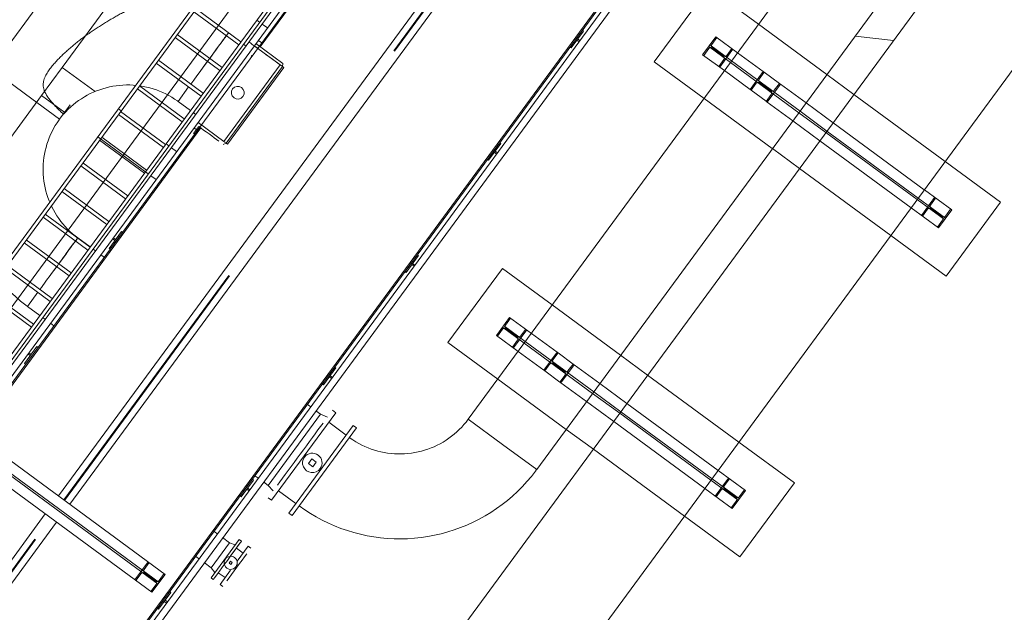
# Model space of a CAD drawing. Header units: metres. Extents: x 135583 to 135939, y 457896 to 458258.
# Tile 73 of 256: x 135671.2 to 135678.27, y 458022.24 to 458026.5. Entities that reach past the tile are written whole.
import ezdxf

# ---------------------------------------------------------------- set-up
doc = ezdxf.new("R2010")
doc.units = ezdxf.units.M
doc.linetypes.add('Hidden', pattern=[4, 2, -2])
doc.layers.add('NIEUWE INSTALLATIE', color=250, linetype='Continuous', lineweight=0)

msp = doc.modelspace()

# ---------------------------------------------------------------- linework, layer by layer
at = {"layer": 'NIEUWE INSTALLATIE'}
for p, q in [((135681.378, 458033.0954), (135674.4232, 458023.6289)), ((135674.9148, 458023.2678), (135681.8696, 458032.7342)), ((135681.5397, 458031.8796), (135673.6788, 458021.1799)), ((135674.334, 458020.6985), (135682.1949, 458031.3983)), ((135665.1335, 458016.6314), (135674.6066, 458029.5255)), ((135665.154, 458016.6163), (135674.6271, 458029.5105)), ((135665.3149, 458016.4981), (135674.788, 458029.3923)), ((135665.4757, 458016.38), (135674.9488, 458029.2742)), ((135665.4962, 458016.3649), (135674.9693, 458029.2591)), ((135673.2083, 458029.1507), (135670.9995, 458026.1443)), ((135674.8683, 458029.0851), (135665.4672, 458016.289)), ((135665.5348, 458016.2993), (135674.9073, 458029.0565)), ((135671.4832, 458023.0784), (135675.7419, 458028.8751)), ((135671.5638, 458023.0192), (135675.8225, 458028.8159)), ((135676.3756, 458027.9777), (135668.0866, 458016.6953)), ((135668.0931, 458016.6906), (135676.3821, 458027.973)), ((135676.4063, 458027.9552), (135668.1173, 458016.6728)), ((135668.1562, 458016.6442), (135676.4452, 458027.9266)), ((135673.2376, 458026.7331), (135672.9249, 458026.3076)), ((135672.9314, 458026.3028), (135673.244, 458026.7283)), ((135676.1492, 458026.727), (135675.7584, 458026.1952)), ((135676.5065, 458026.4645), (135676.1492, 458026.727)), ((135672.7769, 458026.3179), (135672.4552, 458026.5543)), ((135672.792, 458026.3384), (135672.4703, 458026.5747)), ((135675.2504, 458026.4157), (135675.1616, 458026.2949)), ((135675.2423, 458026.4217), (135675.2504, 458026.4157)), ((135672.6416, 458026.1337), (135672.3199, 458026.37)), ((135672.6566, 458026.1542), (135672.3349, 458026.3905)), ((135672.9389, 458026.3333), (135672.9172, 458026.3492)), ((135675.203, 458026.3513), (135675.209, 458026.3593)), ((135675.2196, 458026.3391), (135675.203, 458026.3513)), ((135675.209, 458026.3593), (135675.2255, 458026.3472)), ((135676.1061, 458026.2462), (135676.2008, 458026.3751)), ((135676.1061, 458026.2462), (135676.2008, 458026.3751)), ((135676.2008, 458026.3751), (135676.3567, 458026.2606)), ((135676.2008, 458026.3751), (135676.3567, 458026.2606)), ((135677.2009, 458026.3794), (135677.4752, 458026.3472)), ((135672.8297, 458026.308), (135672.8112, 458026.3217)), ((135672.8882, 458026.3097), (135673.0743, 458026.173)), ((135672.8993, 458026.3265), (135673.0929, 458026.1842)), ((135675.1616, 458026.2949), (135675.1535, 458026.3008)), ((135672.5213, 458025.9699), (135672.1996, 458026.2063)), ((135672.5213, 458026.1561), (135672.5528, 458026.199)), ((135675.7584, 458026.1952), (135676.1169, 458025.9318)), ((135676.1061, 458026.2462), (135676.262, 458026.1317)), ((135676.1061, 458026.2462), (135676.262, 458026.1317)), ((135671.2453, 458025.9637), (135670.9995, 458026.1443)), ((135672.5062, 458025.9495), (135672.1845, 458026.1858)), ((135672.6705, 458025.6234), (135673.0743, 458026.173)), ((135673.0899, 458026.1616), (135672.6861, 458025.612)), ((135673.1009, 458026.1535), (135672.6971, 458025.6039)), ((135673.0899, 458026.1616), (135673.1009, 458026.1535)), ((135673.0904, 458026.1612), (135673.0929, 458026.1842)), ((135677.1916, 458025.9612), (135676.9981, 458026.1034)), ((135672.3709, 458025.7652), (135672.0492, 458026.0016)), ((135672.3859, 458025.7857), (135672.0642, 458026.0221)), ((135672.3408, 458025.9103), (135672.4172, 458026.0144)), ((135671.4911, 458025.7831), (135671.2453, 458025.9637)), ((135671.4911, 458025.7831), (135671.5671, 458025.8865)), ((135672.3408, 458025.9103), (135672.4296, 458025.8451)), ((135676.8483, 458025.8995), (135677.0418, 458025.7573)), ((135676.8483, 458025.8995), (135677.0418, 458025.7573)), ((135672.2355, 458025.581), (135671.9138, 458025.8174)), ((135672.2506, 458025.6015), (135671.9289, 458025.8378)), ((135672.45, 458025.8301), (135672.4686, 458025.8164)), ((135672.4975, 458025.7257), (135668.662, 458020.5052)), ((135668.6685, 458020.5005), (135672.5039, 458025.721)), ((135672.4525, 458025.6814), (135672.4894, 458025.7317)), ((135672.4554, 458025.7206), (135672.4722, 458025.7083)), ((135672.6705, 458025.6234), (135672.4844, 458025.7601)), ((135676.7536, 458025.7705), (135676.947, 458025.6284)), ((135676.7536, 458025.7705), (135676.947, 458025.6284)), ((135672.1002, 458025.3968), (135671.7785, 458025.6331)), ((135672.1152, 458025.4173), (135671.7935, 458025.6536)), ((135672.4605, 458025.6755), (135672.4525, 458025.6814)), ((135672.6655, 458025.6023), (135672.6866, 458025.6116)), ((135672.6971, 458025.6039), (135672.6861, 458025.612)), ((135674.6583, 458025.6099), (135674.5695, 458025.489)), ((135674.6503, 458025.6158), (135674.6583, 458025.6099)), ((135676.6062, 458025.5723), (135676.8008, 458025.4293)), ((135674.5695, 458025.489), (135674.5615, 458025.4949)), ((135674.611, 458025.5454), (135674.6169, 458025.5534)), ((135674.6275, 458025.5332), (135674.611, 458025.5454)), ((135674.6169, 458025.5534), (135674.6334, 458025.5413)), ((135671.9649, 458025.2126), (135671.6431, 458025.4489)), ((135671.9799, 458025.233), (135671.6582, 458025.4694)), ((135678.2445, 458025.1877), (135677.8468, 458025.4798)), ((135671.8445, 458025.0488), (135671.5228, 458025.2852)), ((135671.8295, 458025.0283), (135671.5078, 458025.2647)), ((135677.697, 458025.276), (135677.8932, 458025.1318)), ((135677.697, 458025.276), (135677.8932, 458025.1318)), ((135677.6022, 458025.147), (135677.7985, 458025.0028)), ((135677.6022, 458025.147), (135677.7985, 458025.0028)), ((135677.8537, 458024.6558), (135678.2445, 458025.1877)), ((135671.6942, 458024.8441), (135671.3724, 458025.0805)), ((135671.7092, 458024.8646), (135671.3875, 458025.1009)), ((135677.8932, 458025.1318), (135677.7985, 458025.0028)), ((135677.8932, 458025.1318), (135677.7985, 458025.0028)), ((135671.7102, 458024.8659), (135671.6214, 458024.9312)), ((135671.8458, 458024.8557), (135671.9347, 458024.9766)), ((135671.8873, 458024.9121), (135671.8708, 458024.9243)), ((135671.8767, 458024.9323), (135671.8932, 458024.9202)), ((135671.9347, 458024.9766), (135671.9427, 458024.9707)), ((135677.456, 458024.948), (135677.8537, 458024.6558)), ((135671.5588, 458024.6599), (135671.2371, 458024.8962)), ((135671.5739, 458024.6804), (135671.2521, 458024.9167)), ((135671.8539, 458024.8498), (135671.8458, 458024.8557)), ((135671.8932, 458024.9202), (135671.8873, 458024.9121)), ((135671.7494, 458024.8371), (135671.7307, 458024.8509)), ((135671.8113, 458024.7917), (135671.7864, 458024.81)), ((135674.0663, 458024.804), (135673.9775, 458024.6831)), ((135674.0582, 458024.8099), (135674.0663, 458024.804)), ((135671.4235, 458024.4757), (135671.1018, 458024.712)), ((135671.4385, 458024.4961), (135671.1168, 458024.7325)), ((135671.4408, 458024.6854), (135671.4701, 458024.7252)), ((135674.0189, 458024.7395), (135674.0248, 458024.7476)), ((135674.0354, 458024.7273), (135674.0189, 458024.7395)), ((135674.0248, 458024.7476), (135674.0414, 458024.7354)), ((135674.669, 458024.7123), (135674.2782, 458024.1804)), ((135675.0267, 458024.4495), (135674.669, 458024.7123)), ((135673.9775, 458024.6831), (135673.9694, 458024.689)), ((135671.2881, 458024.2914), (135670.9664, 458024.5278)), ((135671.3032, 458024.3119), (135670.9814, 458024.5483)), ((135671.2602, 458024.4396), (135671.3343, 458024.5404)), ((135671.2602, 458024.4396), (135671.349, 458024.3744)), ((135671.3695, 458024.3593), (135671.3883, 458024.3455)), ((135674.6259, 458024.2315), (135674.7207, 458024.3604)), ((135674.6259, 458024.2315), (135674.7207, 458024.3604)), ((135674.7207, 458024.3604), (135674.8768, 458024.2457)), ((135674.7207, 458024.3604), (135674.8768, 458024.2457)), ((135671.4252, 458024.3184), (135671.4501, 458024.3001)), ((135674.6259, 458024.2315), (135674.782, 458024.1168)), ((135674.6259, 458024.2315), (135674.782, 458024.1168)), ((135671.2392, 458024.03), (135671.328, 458024.1509)), ((135671.328, 458024.1509), (135671.3361, 458024.145)), ((135674.2782, 458024.1804), (135674.6357, 458023.9178)), ((135671.2807, 458024.0864), (135671.2641, 458024.0986)), ((135671.27, 458024.1066), (135671.2866, 458024.0945)), ((135671.2866, 458024.0945), (135671.2807, 458024.0864)), ((135675.7114, 458023.9465), (135675.5175, 458024.0889)), ((135671.2473, 458024.0241), (135671.2392, 458024.03)), ((135673.4742, 458023.9981), (135673.3854, 458023.8772)), ((135673.4268, 458023.9336), (135673.4328, 458023.9417)), ((135673.4328, 458023.9417), (135673.4493, 458023.9295)), ((135673.4661, 458024.004), (135673.4742, 458023.9981)), ((135673.3854, 458023.8772), (135673.3773, 458023.8831)), ((135673.4434, 458023.9215), (135673.4268, 458023.9336)), ((135675.3678, 458023.885), (135675.5616, 458023.7426)), ((135675.3678, 458023.885), (135675.5616, 458023.7426)), ((135673.2941, 458023.7178), (135673.2693, 458023.7361)), ((135675.2731, 458023.756), (135675.468, 458023.6128)), ((135675.2731, 458023.756), (135675.468, 458023.6128)), ((135673.3644, 458023.6662), (135672.9884, 458023.1545)), ((135673.4734, 458023.6761), (135673.0115, 458023.0475)), ((135673.3644, 458023.6662), (135673.331, 458023.6907)), ((135673.4131, 458023.6447), (135673.3644, 458023.6662)), ((135673.4734, 458023.6761), (135673.4492, 458023.6938)), ((135673.547, 458023.5162), (135673.4229, 458023.6074)), ((135674.669, 458023.4483), (135674.4232, 458023.6289)), ((135675.127, 458023.5569), (135675.3217, 458023.4138)), ((135670.9593, 458023.4632), (135672.2488, 458022.5159)), ((135674.9148, 458023.2678), (135674.669, 458023.4483)), ((135676.7643, 458023.1729), (135676.3666, 458023.4651)), ((135670.8646, 458023.3343), (135672.154, 458022.387)), ((135673.3002, 458023.3441), (135673.2765, 458023.3119)), ((135673.2765, 458023.3119), (135673.3088, 458023.2882)), ((135673.3325, 458023.3205), (135673.3002, 458023.3441)), ((135673.3088, 458023.2882), (135673.3325, 458023.3205)), ((135676.2168, 458023.2612), (135676.413, 458023.1171)), ((135676.2168, 458023.2612), (135676.413, 458023.1171)), ((135672.8821, 458023.1922), (135672.7933, 458023.0713)), ((135672.8741, 458023.1981), (135672.8821, 458023.1922)), ((135672.8933, 458023.2243), (135672.9201, 458023.2046)), ((135672.9538, 458023.1798), (135672.9884, 458023.1545)), ((135676.3735, 458022.6411), (135676.7643, 458023.1729)), ((135672.8348, 458023.1277), (135672.8407, 458023.1358)), ((135672.8513, 458023.1156), (135672.8348, 458023.1277)), ((135672.8407, 458023.1358), (135672.8572, 458023.1236)), ((135672.9884, 458023.1545), (135673.0235, 458023.1144)), ((135673.062, 458023.1161), (135673.1861, 458023.025)), ((135676.1209, 458023.1331), (135676.3183, 458022.9881)), ((135676.1209, 458023.1331), (135676.3183, 458022.9881)), ((135676.413, 458023.1171), (135676.3183, 458022.9881)), ((135676.413, 458023.1171), (135676.3183, 458022.9881)), ((135672.7933, 458023.0713), (135672.7853, 458023.0772)), ((135672.9874, 458023.0652), (135673.0115, 458023.0475)), ((135670.0918, 458021.1845), (135671.3884, 458022.9494)), ((135670.1724, 458021.1253), (135671.469, 458022.8902)), ((135675.9748, 458022.934), (135676.3735, 458022.6411)), ((135672.6262, 458022.8045), (135672.5993, 458022.8242)), ((135672.578, 458022.4912), (135672.7793, 458022.7652)), ((135672.5791, 458022.5636), (135672.7105, 458022.7425)), ((135672.7105, 458022.7425), (135672.6599, 458022.7797)), ((135672.7515, 458022.7273), (135672.7105, 458022.7425)), ((135672.7954, 458022.7533), (135672.7181, 458022.6481)), ((135672.7954, 458022.7533), (135672.7793, 458022.7652)), ((135672.808, 458022.6691), (135672.7597, 458022.7046)), ((135672.8438, 458022.7178), (135672.7644, 458022.6097)), ((135672.8631, 458022.7036), (135672.8438, 458022.7178)), ((135672.4679, 458022.6453), (135672.4947, 458022.6256)), ((135672.5284, 458022.6008), (135672.5791, 458022.5636)), ((135672.7173, 458022.6097), (135672.7078, 458022.5969)), ((135672.7078, 458022.5969), (135672.7207, 458022.5874)), ((135672.7302, 458022.6003), (135672.7173, 458022.6097)), ((135672.7207, 458022.5874), (135672.7302, 458022.6003)), ((135672.5791, 458022.5636), (135672.6058, 458022.529)), ((135672.6299, 458022.528), (135672.6783, 458022.4925)), ((135672.7181, 458022.5467), (135672.6425, 458022.4438)), ((135672.2488, 458022.5159), (135672.154, 458022.387)), ((135672.578, 458022.4912), (135672.5941, 458022.4793)), ((135672.2901, 458022.3863), (135672.2012, 458022.2654)), ((135672.282, 458022.3922), (135672.2901, 458022.3863)), ((135672.6425, 458022.4438), (135672.6618, 458022.4296)), ((135672.2427, 458022.3218), (135672.2486, 458022.3299)), ((135672.2592, 458022.3097), (135672.2427, 458022.3218)), ((135672.2486, 458022.3299), (135672.2652, 458022.3177)), ((135672.2012, 458022.2654), (135672.1932, 458022.2713))]:
    msp.add_line(p, q, dxfattribs=at)
at = {"layer": 'NIEUWE INSTALLATIE', "linetype": 'Hidden'}
for p, q in [((135671.5212, 458023.0504), (135675.78, 458028.8472)), ((135671.5257, 458023.0471), (135675.7845, 458028.8439)), ((135671.5098, 458026.1548), (135672.161, 458027.0412)), ((135671.5098, 458026.1548), (135672.161, 458027.0412)), ((135672.9266, 458026.4788), (135672.9062, 458026.4938)), ((135672.9266, 458026.4788), (135672.9062, 458026.4938)), ((135672.9823, 458026.4379), (135672.9452, 458026.4652)), ((135672.9823, 458026.4379), (135672.9452, 458026.4652)), ((135676.998, 458026.1034), (135676.5065, 458026.4645)), ((135676.998, 458026.1034), (135676.5065, 458026.4645)), ((135676.1714, 458026.3198), (135676.2081, 458026.3698)), ((135676.1714, 458026.3198), (135676.2081, 458026.3698)), ((135672.9249, 458026.3075), (135672.4975, 458025.7258)), ((135672.9249, 458026.3075), (135672.4975, 458025.7258)), ((135676.1134, 458026.2409), (135676.1501, 458026.2908)), ((135676.1134, 458026.2409), (135676.1501, 458026.2908)), ((135676.3055, 458026.1909), (135676.1496, 458026.3054)), ((135676.3055, 458026.1909), (135676.1496, 458026.3054)), ((135676.3132, 458026.2014), (135676.1573, 458026.3159)), ((135676.3132, 458026.2014), (135676.1573, 458026.3159)), ((135676.171, 458026.294), (135676.2548, 458026.2325)), ((135676.171, 458026.294), (135676.2548, 458026.2325)), ((135676.2584, 458026.2373), (135676.1746, 458026.2989)), ((135676.2584, 458026.2373), (135676.1746, 458026.2989)), ((135676.2286, 458026.1562), (135676.3233, 458026.2851)), ((135676.2286, 458026.1562), (135676.3233, 458026.2851)), ((135676.3161, 458026.2905), (135676.2794, 458026.2405)), ((135676.3161, 458026.2905), (135676.2794, 458026.2405)), ((135676.2581, 458026.2115), (135676.2213, 458026.1615)), ((135676.2581, 458026.2115), (135676.2213, 458026.1615)), ((135676.8047, 458025.8403), (135676.3132, 458026.2014)), ((135676.8047, 458025.8403), (135676.3132, 458026.2014)), ((135676.8047, 458025.8403), (135676.3132, 458026.2014)), ((135676.8047, 458025.8403), (135676.3132, 458026.2014)), ((135676.3567, 458026.2606), (135676.5412, 458026.1251)), ((135676.3567, 458026.2606), (135676.5412, 458026.1251)), ((135676.3567, 458026.2606), (135676.5412, 458026.1251)), ((135676.3567, 458026.2606), (135676.5412, 458026.1251)), ((135671.5098, 458026.1548), (135671.3618, 458025.9533)), ((135671.5098, 458026.1548), (135671.3618, 458025.9533)), ((135671.5098, 458026.1548), (135671.7464, 458025.9809)), ((135671.5098, 458026.1548), (135671.7464, 458025.9809)), ((135676.262, 458026.1317), (135676.4465, 458025.9961)), ((135676.262, 458026.1317), (135676.4465, 458025.9961)), ((135676.262, 458026.1317), (135676.4465, 458025.9961)), ((135676.262, 458026.1317), (135676.4465, 458025.9961)), ((135676.797, 458025.8298), (135676.3055, 458026.1909)), ((135676.797, 458025.8298), (135676.3055, 458026.1909)), ((135676.797, 458025.8298), (135676.3055, 458026.1909)), ((135676.797, 458025.8298), (135676.3055, 458026.1909)), ((135676.5412, 458026.125), (135676.4465, 458025.9961)), ((135676.5412, 458026.125), (135676.4465, 458025.9961)), ((135676.5485, 458026.1197), (135676.5412, 458026.125)), ((135676.5485, 458026.1197), (135676.5412, 458026.125)), ((135676.5118, 458026.0698), (135676.5485, 458026.1197)), ((135676.5118, 458026.0698), (135676.5485, 458026.1197)), ((135676.5485, 458026.1197), (135676.6564, 458026.0404)), ((135676.5485, 458026.1197), (135676.6564, 458026.0404)), ((135676.5485, 458026.1197), (135676.6564, 458026.0404)), ((135676.5485, 458026.1197), (135676.6564, 458026.0404)), ((135676.4465, 458025.9961), (135676.4538, 458025.9908)), ((135676.4465, 458025.9961), (135676.4538, 458025.9908)), ((135676.4538, 458025.9908), (135676.4905, 458026.0407)), ((135676.4538, 458025.9908), (135676.4905, 458026.0407)), ((135676.4538, 458025.9907), (135676.5617, 458025.9115)), ((135676.4538, 458025.9907), (135676.5617, 458025.9115)), ((135676.4538, 458025.9907), (135676.5617, 458025.9115)), ((135676.4538, 458025.9907), (135676.5617, 458025.9115)), ((135676.5114, 458026.0439), (135676.5953, 458025.9824)), ((135676.5114, 458026.0439), (135676.5953, 458025.9824)), ((135676.5988, 458025.9872), (135676.515, 458026.0488)), ((135676.5988, 458025.9872), (135676.515, 458026.0488)), ((135676.569, 458025.9061), (135676.6637, 458026.0351)), ((135676.569, 458025.9061), (135676.6637, 458026.0351)), ((135676.6565, 458026.0404), (135676.6198, 458025.9904)), ((135676.6565, 458026.0404), (135676.6198, 458025.9904)), ((135676.6637, 458026.0351), (135676.6565, 458026.0404)), ((135676.6637, 458026.0351), (135676.6565, 458026.0404)), ((135676.6638, 458026.035), (135676.8482, 458025.8995)), ((135676.6638, 458026.035), (135676.8482, 458025.8995)), ((135676.6638, 458026.035), (135676.8482, 458025.8995)), ((135676.6638, 458026.035), (135676.8482, 458025.8995)), ((135670.7899, 458025.1749), (135671.3617, 458025.9533)), ((135670.7899, 458025.1749), (135671.3617, 458025.9533)), ((135671.5281, 458025.8311), (135671.3618, 458025.9533)), ((135671.5281, 458025.8311), (135671.3618, 458025.9533)), ((135676.1169, 458025.9318), (135676.6061, 458025.5723)), ((135676.1169, 458025.9318), (135676.6061, 458025.5723)), ((135676.5985, 458025.9614), (135676.5618, 458025.9114)), ((135676.5985, 458025.9614), (135676.5618, 458025.9114)), ((135677.8467, 458025.4799), (135677.1916, 458025.9612)), ((135677.8467, 458025.4799), (135677.1916, 458025.9612)), ((135671.9128, 458025.8587), (135671.9332, 458025.8437)), ((135671.9128, 458025.8587), (135671.9332, 458025.8437)), ((135676.5618, 458025.9114), (135676.569, 458025.9061)), ((135676.5618, 458025.9114), (135676.569, 458025.9061)), ((135676.569, 458025.9061), (135676.7535, 458025.7706)), ((135676.569, 458025.9061), (135676.7535, 458025.7706)), ((135676.569, 458025.9061), (135676.7535, 458025.7706)), ((135676.569, 458025.9061), (135676.7535, 458025.7706)), ((135676.9906, 458025.6876), (135676.7971, 458025.8298)), ((135676.9906, 458025.6876), (135676.7971, 458025.8298)), ((135676.9983, 458025.6981), (135676.8048, 458025.8402)), ((135676.9983, 458025.6981), (135676.8048, 458025.8402)), ((135677.0418, 458025.7573), (135677.6969, 458025.276)), ((135677.0418, 458025.7573), (135677.6969, 458025.276)), ((135677.0418, 458025.7573), (135677.6969, 458025.276)), ((135677.0418, 458025.7573), (135677.6969, 458025.276)), ((135672.1273, 458025.3909), (135671.7648, 458025.6573)), ((135672.1273, 458025.3909), (135671.7648, 458025.6573)), ((135677.6457, 458025.2063), (135676.9906, 458025.6876)), ((135677.6457, 458025.2063), (135676.9906, 458025.6876)), ((135677.6457, 458025.2063), (135676.9906, 458025.6876)), ((135677.6457, 458025.2063), (135676.9906, 458025.6876)), ((135677.6534, 458025.2168), (135676.9983, 458025.698)), ((135677.6534, 458025.2168), (135676.9983, 458025.698)), ((135677.6534, 458025.2168), (135676.9983, 458025.698)), ((135677.6534, 458025.2168), (135676.9983, 458025.698)), ((135672.2549, 458025.6073), (135672.2753, 458025.5924)), ((135672.2549, 458025.6073), (135672.2753, 458025.5924)), ((135672.2941, 458025.5786), (135672.331, 458025.5514)), ((135672.2941, 458025.5786), (135672.331, 458025.5514)), ((135676.9471, 458025.6283), (135677.6022, 458025.147)), ((135676.9471, 458025.6283), (135677.6022, 458025.147)), ((135676.9471, 458025.6283), (135677.6022, 458025.147)), ((135676.9471, 458025.6283), (135677.6022, 458025.147)), ((135676.8008, 458025.4293), (135677.456, 458024.948)), ((135676.8008, 458025.4293), (135677.456, 458024.948)), ((135672.183, 458025.35), (135672.1461, 458025.3771)), ((135672.183, 458025.35), (135672.1461, 458025.3771)), ((135677.842, 458025.0621), (135677.6458, 458025.2062)), ((135677.842, 458025.0621), (135677.6458, 458025.2062)), ((135677.8497, 458025.0726), (135677.6534, 458025.2167)), ((135677.8497, 458025.0726), (135677.6534, 458025.2167)), ((135677.7707, 458025.2218), (135677.676, 458025.0928)), ((135677.7707, 458025.2218), (135677.676, 458025.0928)), ((135677.7412, 458025.1665), (135677.778, 458025.2165)), ((135677.7412, 458025.1665), (135677.778, 458025.2165)), ((135677.6832, 458025.0875), (135677.7199, 458025.1375)), ((135677.6832, 458025.0875), (135677.7199, 458025.1375)), ((135677.7409, 458025.1407), (135677.8247, 458025.0791)), ((135677.7409, 458025.1407), (135677.8247, 458025.0791)), ((135677.8283, 458025.0839), (135677.7445, 458025.1455)), ((135677.8283, 458025.0839), (135677.7445, 458025.1455)), ((135677.8859, 458025.1371), (135677.8492, 458025.0872)), ((135677.8859, 458025.1371), (135677.8492, 458025.0872)), ((135677.8279, 458025.0581), (135677.7912, 458025.0082)), ((135677.8279, 458025.0581), (135677.7912, 458025.0082)), ((135675.5175, 458024.089), (135675.0268, 458024.4495)), ((135675.5175, 458024.089), (135675.0268, 458024.4495)), ((135674.8256, 458024.176), (135674.6694, 458024.2907)), ((135674.8256, 458024.176), (135674.6694, 458024.2907)), ((135674.8333, 458024.1865), (135674.6771, 458024.3012)), ((135674.8333, 458024.1865), (135674.6771, 458024.3012)), ((135674.6912, 458024.3051), (135674.7279, 458024.3551)), ((135674.6912, 458024.3051), (135674.7279, 458024.3551)), ((135674.6332, 458024.2261), (135674.6699, 458024.2761)), ((135674.6332, 458024.2261), (135674.6699, 458024.2761)), ((135674.6909, 458024.2793), (135674.7747, 458024.2177)), ((135674.6909, 458024.2793), (135674.7747, 458024.2177)), ((135674.7782, 458024.2226), (135674.6944, 458024.2842)), ((135674.7782, 458024.2226), (135674.6944, 458024.2842)), ((135674.7484, 458024.1415), (135674.8432, 458024.2704)), ((135674.7484, 458024.1415), (135674.8432, 458024.2704)), ((135674.8359, 458024.2758), (135674.7992, 458024.2258)), ((135674.8359, 458024.2758), (135674.7992, 458024.2258)), ((135674.8769, 458024.2457), (135675.061, 458024.1104)), ((135674.8769, 458024.2457), (135675.061, 458024.1104)), ((135674.8769, 458024.2457), (135675.061, 458024.1104)), ((135674.8769, 458024.2457), (135675.061, 458024.1104)), ((135674.7779, 458024.1968), (135674.7412, 458024.1468)), ((135674.7779, 458024.1968), (135674.7412, 458024.1468)), ((135675.3166, 458023.8153), (135674.8256, 458024.176)), ((135675.3166, 458023.8153), (135674.8256, 458024.176)), ((135675.3166, 458023.8153), (135674.8256, 458024.176)), ((135675.3166, 458023.8153), (135674.8256, 458024.176)), ((135675.3243, 458023.8258), (135674.8333, 458024.1864)), ((135675.3243, 458023.8258), (135674.8333, 458024.1864)), ((135675.3243, 458023.8258), (135674.8333, 458024.1864)), ((135675.3243, 458023.8258), (135674.8333, 458024.1864)), ((135674.7821, 458024.1168), (135674.9663, 458023.9814)), ((135674.7821, 458024.1168), (135674.9663, 458023.9814)), ((135674.7821, 458024.1168), (135674.9663, 458023.9814)), ((135674.7821, 458024.1168), (135674.9663, 458023.9814)), ((135675.0611, 458024.1103), (135674.9663, 458023.9814)), ((135675.0611, 458024.1103), (135674.9663, 458023.9814)), ((135675.0316, 458024.055), (135675.0683, 458024.105)), ((135675.0316, 458024.055), (135675.0683, 458024.105)), ((135675.0683, 458024.105), (135675.0611, 458024.1103)), ((135675.0683, 458024.105), (135675.0611, 458024.1103)), ((135675.0684, 458024.105), (135675.1763, 458024.0257)), ((135675.0684, 458024.105), (135675.1763, 458024.0257)), ((135675.0684, 458024.105), (135675.1763, 458024.0257)), ((135675.0684, 458024.105), (135675.1763, 458024.0257)), ((135674.9736, 458023.9761), (135675.0103, 458024.026)), ((135674.9736, 458023.9761), (135675.0103, 458024.026)), ((135675.0313, 458024.0292), (135675.1151, 458023.9677)), ((135675.0313, 458024.0292), (135675.1151, 458023.9677)), ((135675.1186, 458023.9725), (135675.0348, 458024.0341)), ((135675.1186, 458023.9725), (135675.0348, 458024.0341)), ((135675.0888, 458023.8914), (135675.1836, 458024.0203)), ((135675.0888, 458023.8914), (135675.1836, 458024.0203)), ((135675.1763, 458024.0257), (135675.1396, 458023.9757)), ((135675.1763, 458024.0257), (135675.1396, 458023.9757)), ((135675.1836, 458024.0203), (135675.1763, 458024.0257)), ((135675.1836, 458024.0203), (135675.1763, 458024.0257)), ((135675.1836, 458024.0203), (135675.3678, 458023.885)), ((135675.1836, 458024.0203), (135675.3678, 458023.885)), ((135675.1836, 458024.0203), (135675.3678, 458023.885)), ((135675.1836, 458024.0203), (135675.3678, 458023.885)), ((135674.9663, 458023.9814), (135674.9736, 458023.9761)), ((135674.9663, 458023.9814), (135674.9736, 458023.9761)), ((135674.9736, 458023.976), (135675.0815, 458023.8967)), ((135674.9736, 458023.976), (135675.0815, 458023.8967)), ((135674.9736, 458023.976), (135675.0815, 458023.8967)), ((135674.9736, 458023.976), (135675.0815, 458023.8967)), ((135675.1183, 458023.9467), (135675.0816, 458023.8967)), ((135675.1183, 458023.9467), (135675.0816, 458023.8967)), ((135676.3665, 458023.4652), (135675.7114, 458023.9465)), ((135676.3665, 458023.4652), (135675.7114, 458023.9465)), ((135674.6357, 458023.9178), (135675.127, 458023.5569)), ((135674.6357, 458023.9178), (135675.127, 458023.5569)), ((135675.0816, 458023.8967), (135675.0888, 458023.8914)), ((135675.0816, 458023.8967), (135675.0888, 458023.8914)), ((135675.0889, 458023.8914), (135675.2731, 458023.756)), ((135675.0889, 458023.8914), (135675.2731, 458023.756)), ((135675.0889, 458023.8914), (135675.2731, 458023.756)), ((135675.0889, 458023.8914), (135675.2731, 458023.756)), ((135675.5116, 458023.672), (135675.3166, 458023.8152)), ((135675.5116, 458023.672), (135675.3166, 458023.8152)), ((135675.5181, 458023.6834), (135675.3243, 458023.8257)), ((135675.5181, 458023.6834), (135675.3243, 458023.8257)), ((135675.5616, 458023.7426), (135676.2168, 458023.2613)), ((135675.5616, 458023.7426), (135676.2168, 458023.2613)), ((135675.5616, 458023.7426), (135676.2168, 458023.2613)), ((135675.5616, 458023.7426), (135676.2168, 458023.2613)), ((135676.1644, 458023.1924), (135675.5116, 458023.672)), ((135676.1644, 458023.1924), (135675.5116, 458023.672)), ((135676.1644, 458023.1924), (135675.5116, 458023.672)), ((135676.1644, 458023.1924), (135675.5116, 458023.672)), ((135676.1732, 458023.202), (135675.5181, 458023.6833)), ((135676.1732, 458023.202), (135675.5181, 458023.6833)), ((135676.1732, 458023.202), (135675.5181, 458023.6833)), ((135676.1732, 458023.202), (135675.5181, 458023.6833)), ((135675.468, 458023.6128), (135676.1209, 458023.1332)), ((135675.468, 458023.6128), (135676.1209, 458023.1332)), ((135675.468, 458023.6128), (135676.1209, 458023.1332)), ((135675.468, 458023.6128), (135676.1209, 458023.1332)), ((135672.1975, 458022.4462), (135670.9081, 458023.3935)), ((135672.2052, 458022.4567), (135670.9158, 458023.404)), ((135675.3217, 458023.4138), (135675.9747, 458022.934)), ((135675.3217, 458023.4138), (135675.9747, 458022.934)), ((135676.3618, 458023.0474), (135676.1644, 458023.1924)), ((135676.3618, 458023.0474), (135676.1644, 458023.1924)), ((135676.3695, 458023.0578), (135676.1733, 458023.202)), ((135676.3695, 458023.0578), (135676.1733, 458023.202)), ((135676.2905, 458023.2071), (135676.1958, 458023.0781)), ((135676.2905, 458023.2071), (135676.1958, 458023.0781)), ((135676.2611, 458023.1518), (135676.2978, 458023.2017)), ((135676.2611, 458023.1518), (135676.2978, 458023.2017)), ((135676.2031, 458023.0728), (135676.2398, 458023.1228)), ((135676.2031, 458023.0728), (135676.2398, 458023.1228)), ((135676.2607, 458023.126), (135676.3445, 458023.0644)), ((135676.2607, 458023.126), (135676.3445, 458023.0644)), ((135676.3481, 458023.0692), (135676.2643, 458023.1308)), ((135676.3481, 458023.0692), (135676.2643, 458023.1308)), ((135676.4058, 458023.1224), (135676.3691, 458023.0724)), ((135676.4058, 458023.1224), (135676.3691, 458023.0724)), ((135676.3478, 458023.0434), (135676.311, 458022.9935)), ((135676.3478, 458023.0434), (135676.311, 458022.9935)), ((135670.1298, 458021.1566), (135671.4265, 458022.9215)), ((135670.1344, 458021.1533), (135671.431, 458022.9182)), ((135672.1263, 458022.6059), (135672.0315, 458022.477)), ((135672.1263, 458022.6059), (135672.0315, 458022.477)), ((135672.0968, 458022.5506), (135672.1335, 458022.6006)), ((135672.0968, 458022.5506), (135672.1335, 458022.6006)), ((135672.0388, 458022.4716), (135672.0755, 458022.5216)), ((135672.0388, 458022.4716), (135672.0755, 458022.5216)), ((135672.0965, 458022.5248), (135672.1803, 458022.4632)), ((135672.0965, 458022.5248), (135672.1803, 458022.4632)), ((135672.1838, 458022.4681), (135672.1, 458022.5296)), ((135672.1838, 458022.4681), (135672.1, 458022.5296)), ((135672.2415, 458022.5212), (135672.2048, 458022.4713)), ((135672.2415, 458022.5212), (135672.2048, 458022.4713)), ((135672.1835, 458022.4423), (135672.1468, 458022.3923)), ((135672.1835, 458022.4423), (135672.1468, 458022.3923))]:
    msp.add_line(p, q, dxfattribs=at)
at = {"layer": 'NIEUWE INSTALLATIE', "extrusion": (0, 0, -1)}
for p, q in [((135673.5975, 458023.5849), (135673.1357, 458022.9563)), ((135673.6216, 458023.5671), (135673.5975, 458023.5849)), ((135673.6216, 458023.5671), (135673.1598, 458022.9385)), ((135673.1357, 458022.9563), (135673.1598, 458022.9385))]:
    msp.add_line(p, q, dxfattribs=at)
at = {"layer": 'NIEUWE INSTALLATIE', "extrusion": (0, 0, -1), "flags": 128}
for points in [[(-135671.5195, 458025.8187), (-135671.5359, 458025.8368), (-135671.5529, 458025.8543), (-135671.5706, 458025.871), (-135671.589, 458025.887), (-135671.6081, 458025.9023), (-135671.6277, 458025.9167), (-135671.6478, 458025.9304), (-135671.6686, 458025.9433), (-135671.6898, 458025.9553), (-135671.7114, 458025.9665), (-135671.7335, 458025.9768), (-135671.756, 458025.9862), (-135671.7789, 458025.9947), (-135671.802, 458026.0023), (-135671.8255, 458026.009), (-135671.8492, 458026.0147), (-135671.8731, 458026.0194), (-135671.8972, 458026.0232), (-135671.9214, 458026.026), (-135671.9457, 458026.0279), (-135671.9701, 458026.0288), (-135671.9945, 458026.0287), (-135672.0189, 458026.0276), (-135672.0357, 458026.0262)], [(-135672.0673, 458026.0225), (-135672.0914, 458026.0186), (-135672.1153, 458026.0136), (-135672.1389, 458026.0077), (-135672.1623, 458026.0009), (-135672.1855, 458025.9932), (-135672.2082, 458025.9845), (-135672.2307, 458025.9749), (-135672.2527, 458025.9644), (-135672.2743, 458025.9531), (-135672.2954, 458025.9409), (-135672.316, 458025.9279), (-135672.3361, 458025.914), (-135672.3409, 458025.9105)]]:
    msp.add_lwpolyline(points, dxfattribs=at)
at = {"layer": 'NIEUWE INSTALLATIE', "flags": 128}
for points in [[(135671.4197, 458025.1877), (135671.4155, 458025.1978), (135671.4069, 458025.2206), (135671.3993, 458025.2438), (135671.3926, 458025.2673), (135671.3869, 458025.291), (135671.3821, 458025.3149), (135671.3783, 458025.3389), (135671.3755, 458025.3632), (135671.3736, 458025.3875), (135671.3727, 458025.4118), (135671.3728, 458025.4362), (135671.3738, 458025.4606), (135671.3758, 458025.4849), (135671.3788, 458025.5091), (135671.3828, 458025.5331), (135671.3877, 458025.557), (135671.3935, 458025.5807), (135671.4003, 458025.6041), (135671.4081, 458025.6272), (135671.4167, 458025.65), (135671.4263, 458025.6724), (135671.4367, 458025.6945), (135671.4481, 458025.7161), (135671.4602, 458025.7372), (135671.4732, 458025.7578), (135671.4871, 458025.7779), (135671.4909, 458025.7832)], [(135671.6213, 458024.931), (135671.6019, 458024.9459), (135671.5832, 458024.9614), (135671.5651, 458024.9778), (135671.5476, 458024.9948), (135671.5309, 458025.0125), (135671.5148, 458025.0309), (135671.4996, 458025.0499), (135671.4851, 458025.0695), (135671.4714, 458025.0897), (135671.4585, 458025.1104), (135671.4464, 458025.1316), (135671.4352, 458025.1532), (135671.4316, 458025.161)], [(135671.0512, 458024.6354), (135671.0707, 458024.6126), (135671.1039, 458024.5768), (135671.1384, 458024.5423), (135671.1742, 458024.5093), (135671.2114, 458024.4777), (135671.2498, 458024.4476), (135671.2604, 458024.4398)], [(135674.4234, 458023.6288), (135674.4086, 458023.6094), (135674.393, 458023.5907), (135674.3767, 458023.5726), (135674.3596, 458023.5551), (135674.3419, 458023.5384), (135674.3235, 458023.5224), (135674.3045, 458023.5071), (135674.2849, 458023.4926), (135674.2648, 458023.4789), (135674.2441, 458023.466), (135674.2229, 458023.4539), (135674.2012, 458023.4427), (135674.1791, 458023.4324), (135674.1566, 458023.423), (135674.1338, 458023.4145), (135674.1106, 458023.4069), (135674.0872, 458023.4002), (135674.0635, 458023.3945), (135674.0396, 458023.3897), (135674.0155, 458023.3859), (135673.9913, 458023.383), (135673.967, 458023.3811), (135673.9426, 458023.3802), (135673.9182, 458023.3803), (135673.8939, 458023.3813), (135673.8696, 458023.3834), (135673.8454, 458023.3863), (135673.8213, 458023.3903), (135673.7974, 458023.3952), (135673.7737, 458023.4011), (135673.7503, 458023.4079), (135673.7272, 458023.4156), (135673.7044, 458023.4243), (135673.682, 458023.4338), (135673.66, 458023.4443), (135673.6384, 458023.4556), (135673.6172, 458023.4678), (135673.5966, 458023.4808), (135673.5765, 458023.4946), (135673.5712, 458023.4985)], [(135673.2103, 458023.0072), (135673.2501, 458022.9791), (135673.2911, 458022.9527), (135673.3331, 458022.9278), (135673.376, 458022.9047), (135673.4199, 458022.8834), (135673.4645, 458022.8638), (135673.5099, 458022.846), (135673.556, 458022.83), (135673.6027, 458022.8159), (135673.6499, 458022.8037), (135673.6975, 458022.7933), (135673.7456, 458022.7849), (135673.7939, 458022.7784), (135673.8424, 458022.7738), (135673.8911, 458022.7712), (135673.9399, 458022.7706), (135673.9886, 458022.7718), (135674.0373, 458022.7751), (135674.0858, 458022.7803), (135674.134, 458022.7874), (135674.182, 458022.7964), (135674.2295, 458022.8073), (135674.2765, 458022.8202), (135674.323, 458022.8349), (135674.3689, 458022.8514), (135674.4141, 458022.8698), (135674.4585, 458022.89), (135674.502, 458022.9119), (135674.5447, 458022.9356), (135674.5863, 458022.9609), (135674.6269, 458022.9879), (135674.6664, 458023.0165), (135674.7048, 458023.0466), (135674.7419, 458023.0783), (135674.7777, 458023.1114), (135674.8121, 458023.1459), (135674.8452, 458023.1818), (135674.8767, 458023.2189), (135674.9068, 458023.2573), (135674.9147, 458023.2679)]]:
    msp.add_lwpolyline(points, dxfattribs=at)
at = {"layer": 'NIEUWE INSTALLATIE'}
for centre, radius, start, end in [((135672.77, 458025.9734), 0.046, 53.696, 233.696), ((135672.77, 458025.9734), 0.046, 233.696, 53.696), ((135673.3045, 458023.3162), 0.07, 323.696, 143.696), ((135673.3045, 458023.3162), 0.07, 143.696, 323.696), ((135672.719, 458022.5986), 0.047, 323.696, 143.696)]:
    msp.add_arc(centre, radius, start, end, dxfattribs=at)
at = {"layer": 'NIEUWE INSTALLATIE', "linetype": 'Hidden'}
for centre, start, end in [((135676.6077, 458025.9993), 233.696, 323.696), ((135676.6077, 458025.9993), 233.696, 323.696), ((135675.1062, 458023.9556), 323.696, 53.696), ((135675.1062, 458023.9556), 323.696, 53.696), ((135676.2518, 458023.1139), 53.696, 143.696), ((135676.2518, 458023.1139), 53.696, 143.696)]:
    msp.add_arc(centre, 0.015, start, end, dxfattribs=at)
at = {"layer": 'NIEUWE INSTALLATIE'}
for centre, major_axis, ratio, start_param, end_param in [((135672.5213, 458026.1561), (0.1806, 0.2458), 0.000001, 5.469171, 7.592438), ((135672.5213, 458026.1561), (0.1806, 0.2458), 0.000001, 4.195389, 6.283185), ((135672.708, 458026.019), (0.2309, 0.3143), 0.000001, 0.785398, 0.816479), ((135672.5563, 458025.6825), (-0.1092, 0.0802), 0.000001, 3.926991, 5.371259), ((135672.5681, 458025.6986), (-0.1185, 0.087), 0.000001, 2.613849, 2.869727), ((135671.4408, 458024.6854), (0.1806, 0.2458), 0.000001, 0, 2.101946), ((135671.4408, 458024.6854), (0.1806, 0.2458), 0.000001, 5.254004, 7.605479), ((135673.2183, 458023.3795), (0.2309, 0.3143), 0.000001, 0.785398, 2.356194), ((135672.7625, 458022.5666), (0.1007, 0.137), 0.000001, 0.785398, 2.356194), ((135672.719, 458022.5986), (0.0418, -0.0214), 1, 2.980717, 6.12231)]:
    msp.add_ellipse(centre, major_axis=major_axis, ratio=ratio, start_param=start_param, end_param=end_param, dxfattribs=at)
for centre, major_axis in [((135672.9719, 458026.2482), (-0.1185, 0.087)), ((135672.6948, 458022.6163), (-0.1007, -0.137))]:
    msp.add_ellipse(centre, major_axis=major_axis, ratio=0.000001, dxfattribs=at)
at = {"layer": 'NIEUWE INSTALLATIE', "linetype": 'Hidden'}
for centre, major_axis, start_param, end_param in [((135676.1622, 458026.2819), (0.0098, 0.0114), 0.075887, 1.646683), ((135676.1622, 458026.2819), (0.0098, 0.0114), 0.075887, 1.646683), ((135676.1835, 458026.311), (-0.0035, 0.0146), 0.70041, 2.271206), ((135676.1835, 458026.311), (-0.0035, 0.0146), 0.70041, 2.271206), ((135676.246, 458026.2204), (0.0078, 0.0128), 4.627401, 6.198197), ((135676.246, 458026.2204), (0.0078, 0.0128), 4.627401, 6.198197), ((135676.2673, 458026.2494), (0.0013, 0.0149), 2.592957, 4.163753), ((135676.2673, 458026.2494), (0.0013, 0.0149), 2.592957, 4.163753), ((135676.5239, 458026.0609), (0.0115, 0.0097), 1.807559, 3.378355), ((135676.5239, 458026.0609), (0.0115, 0.0097), 1.807559, 3.378355), ((135676.5026, 458026.0319), (0.0047, 0.0143), 5.966373, 7.537169), ((135676.5026, 458026.0319), (0.0047, 0.0143), 5.966373, 7.537169), ((135676.5864, 458025.9703), (-0.0035, 0.0146), 3.842002, 5.412799), ((135676.5864, 458025.9703), (-0.0035, 0.0146), 3.842002, 5.412799), ((135677.732, 458025.1286), (0.0134, 0.0068), 0.468586, 2.039382), ((135677.732, 458025.1286), (0.0134, 0.0068), 0.468586, 2.039382), ((135677.7533, 458025.1576), (-0.0026, 0.0148), 0.762587, 2.333384), ((135677.7533, 458025.1576), (-0.0026, 0.0148), 0.762587, 2.333384), ((135677.8158, 458025.067), (0, 0.015), 4.078765, 5.649561), ((135677.8158, 458025.067), (0, 0.015), 4.078765, 5.649561), ((135677.8372, 458025.096), (0.0035, 0.0146), 2.742206, 4.313002), ((135677.8372, 458025.096), (0.0035, 0.0146), 2.742206, 4.313002), ((135674.7033, 458024.2962), (0.0064, 0.0136), 1.376473, 2.94727), ((135674.7033, 458024.2962), (0.0064, 0.0136), 1.376473, 2.94727), ((135674.682, 458024.2672), (-0.0114, 0.0098), 4.788276, 6.359072), ((135674.682, 458024.2672), (-0.0114, 0.0098), 4.788276, 6.359072), ((135674.7658, 458024.2057), (-0.0114, 0.0098), 3.21748, 4.788276), ((135674.7658, 458024.2057), (-0.0114, 0.0098), 3.21748, 4.788276), ((135674.7871, 458024.2347), (0.0047, 0.0143), 2.82478, 4.395577), ((135674.7871, 458024.2347), (0.0047, 0.0143), 2.82478, 4.395577), ((135675.0224, 458024.0171), (-0.0128, 0.0078), 4.627401, 6.198197), ((135675.0224, 458024.0171), (-0.0128, 0.0078), 4.627401, 6.198197), ((135675.0437, 458024.0462), (0.0023, 0.0148), 1.093109, 2.663905), ((135675.0437, 458024.0462), (0.0023, 0.0148), 1.093109, 2.663905), ((135675.1275, 458023.9846), (0.0058, 0.0138), 2.907355, 4.478151), ((135675.1275, 458023.9846), (0.0058, 0.0138), 2.907355, 4.478151), ((135676.2732, 458023.1429), (0.0066, 0.0135), 1.393134, 2.96393), ((135676.2732, 458023.1429), (0.0066, 0.0135), 1.393134, 2.96393), ((135676.3357, 458023.0523), (0.015, 0), 5.649561, 7.220357), ((135676.3357, 458023.0523), (0.015, 0), 5.649561, 7.220357), ((135676.357, 458023.0813), (0.0086, 0.0123), 3.118782, 4.689578), ((135676.357, 458023.0813), (0.0086, 0.0123), 3.118782, 4.689578), ((135672.0876, 458022.5127), (-0.0114, 0.0098), 4.788276, 6.359072), ((135672.0876, 458022.5127), (-0.0114, 0.0098), 4.788276, 6.359072), ((135672.1089, 458022.5417), (-0.0104, 0.0108), 0.174585, 1.745381), ((135672.1089, 458022.5417), (-0.0104, 0.0108), 0.174585, 1.745381), ((135672.1714, 458022.4511), (0.0146, 0.0035), 5.412799, 6.983595), ((135672.1714, 458022.4511), (0.0146, 0.0035), 5.412799, 6.983595), ((135672.1927, 458022.4802), (0.0134, 0.0068), 3.610179, 5.180975), ((135672.1927, 458022.4802), (0.0134, 0.0068), 3.610179, 5.180975)]:
    msp.add_ellipse(centre, major_axis=major_axis, ratio=1, start_param=start_param, end_param=end_param, dxfattribs=at)
at = {"layer": 'NIEUWE INSTALLATIE'}
msp.add_open_spline([(135672.1161, 458026.6308), (135672.1161, 458026.6308), (135672.1151, 458026.6304), (135672.109, 458026.6277), (135672.0958, 458026.6218), (135672.0748, 458026.6122), (135672.0518, 458026.6016), (135672.0263, 458026.5894), (135671.9991, 458026.576), (135671.9707, 458026.5617), (135671.9464, 458026.5489), (135671.9267, 458026.5384), (135671.9118, 458026.5302), (135671.8969, 458026.522), (135671.8768, 458026.5106), (135671.8568, 458026.499), (135671.8366, 458026.487), (135671.8215, 458026.4779), (135671.8064, 458026.4686), (135671.7913, 458026.4592), (135671.7764, 458026.4496), (135671.7614, 458026.4399), (135671.7464, 458026.43), (135671.7316, 458026.42), (135671.7167, 458026.4097), (135671.702, 458026.3994), (135671.6874, 458026.389), (135671.6728, 458026.3783), (135671.6583, 458026.3675), (135671.6439, 458026.3567), (135671.6296, 458026.3456), (135671.6154, 458026.3343), (135671.6013, 458026.323), (135671.5826, 458026.3076), (135671.5643, 458026.292), (135671.5462, 458026.2759), (135671.5327, 458026.2638), (135671.5195, 458026.2514), (135671.502, 458026.2347), (135671.4849, 458026.2176), (135671.4683, 458026.2), (135671.4561, 458026.1866), (135671.4442, 458026.1729), (135671.4326, 458026.1589), (135671.4215, 458026.1446), (135671.4109, 458026.1298), (135671.401, 458026.1146), (135671.3935, 458026.1015), (135671.3882, 458026.0906), (135671.3845, 458026.0823), (135671.3812, 458026.0739), (135671.3785, 458026.0652), (135671.3762, 458026.0564), (135671.3741, 458026.0446), (135671.3731, 458026.0295), (135671.3746, 458026.0146), (135671.3771, 458026.003), (135671.3796, 458025.9945), (135671.3825, 458025.9862), (135671.3859, 458025.9782), (135671.3897, 458025.9705), (135671.395, 458025.9605), (135671.4023, 458025.9486), (135671.4146, 458025.9307), (135671.4305, 458025.9105), (135671.4493, 458025.8892), (135671.4725, 458025.8644), (135671.4968, 458025.8403), (135671.5153, 458025.8227), (135671.5195, 458025.8187), (135671.5195, 458025.8187)], degree=3, knots=[-1, -1, -1, -1, -0.985294, -0.970588, -0.941176, -0.917647, -0.894118, -0.870588, -0.847059, -0.823529, -0.8, -0.788235, -0.776471, -0.764706, -0.752941, -0.729412, -0.717647, -0.705882, -0.694118, -0.682353, -0.670588, -0.658824, -0.647059, -0.635294, -0.623529, -0.611765, -0.6, -0.588235, -0.576471, -0.564706, -0.552941, -0.541176, -0.529412, -0.517647, -0.494118, -0.482353, -0.470588, -0.458824, -0.447059, -0.423529, -0.411765, -0.4, -0.388235, -0.376471, -0.364706, -0.352941, -0.341176, -0.329412, -0.323529, -0.317647, -0.311765, -0.305882, -0.3, -0.294118, -0.282353, -0.270588, -0.264706, -0.258824, -0.252941, -0.247059, -0.241176, -0.235294, -0.223529, -0.211765, -0.188235, -0.164706, -0.141176, -0.094118, -0.047059, 0, 0, 0, 0], dxfattribs=at)
msp.add_open_spline([(135671.5195, 458025.8187), (135671.5195, 458025.8187), (135671.5194, 458025.8189), (135671.5191, 458025.8191)], degree=3, dxfattribs=at)

doc.saveas('drawing.dxf')
